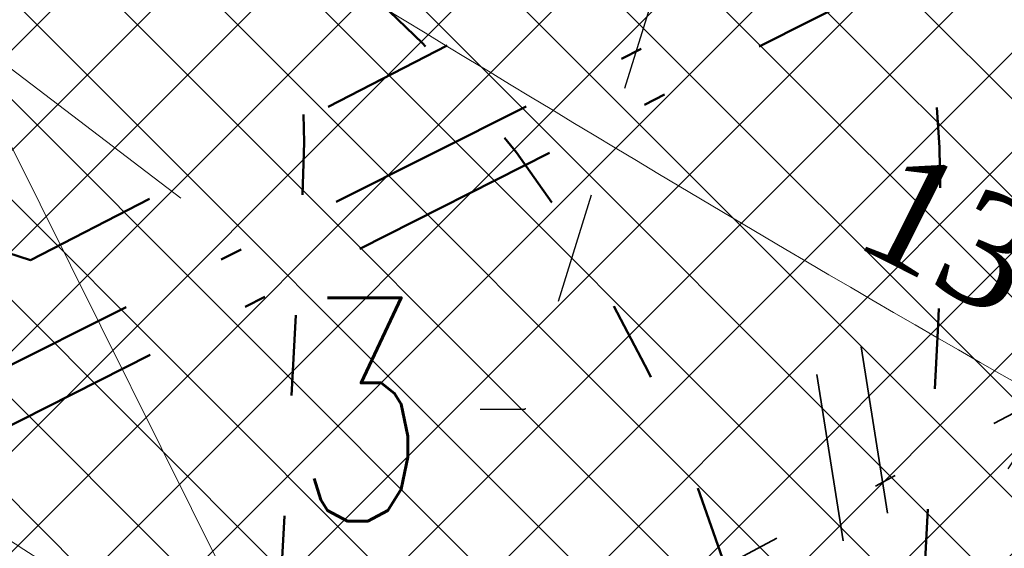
# Model space of a CAD drawing. Header units: metres. Extents: x 7472034 to 8439876, y 5890181 to 5961460.
# Tile 26 of 202: x 8439491.82 to 8439496.23, y 5890375.8 to 5890378.17. Entities that reach past the tile are written whole.
import ezdxf
from ezdxf import colors
from ezdxf.entities.mleader import LeaderData, LeaderLine
from ezdxf.math import Vec2, Vec3

# ---------------------------------------------------------------- set-up
doc = ezdxf.new("R2010")
doc.units = ezdxf.units.M
doc.header["$MEASUREMENT"] = 0
for name, pattern in [('$0$L218_500', [1, 0.5, -0.5]), ('ACAD_ISO03W100', [30, 12, -18]), ('DASHDOT', [25.399999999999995, 12.7, -6.349999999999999, 0, -6.349999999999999]), ('DASHDOTX2', [2, 1, -0.5, 0, -0.5])]:
    doc.linetypes.add(name, pattern=pattern)
doc.layers.get('0').update_dxf_attribs({"linetype": 'CONTINUOUS', "lineweight": 5})
doc.layers.get('Defpoints').update_dxf_attribs({"linetype": 'CONTINUOUS'})
for name, color, linetype, lineweight in [('### Krawężnik', 6, 'CONTINUOUS', 35), ('### rzędne', 172, 'CONTINUOUS', 35), ('_a_widok', 7, 'CONTINUOUS', 5), ('_IS.KD.opis.2', 7, 'CONTINUOUS', 18), ('_IS.KD.ZB.rura', 120, 'ACAD_ISO03W100', 50), ('_T_LPG', 52, 'DASHDOT', 50), ('E_Kanal_iskrob.', 10, 'DASHDOTX2', 35), ('KOLOR-OBIEKT', 21, 'CONTINUOUS', 13), ('T_strefa-8', 20, 'ACAD_ISO03W100', 50), ('ZAG-obrys 018 wymiary', 7, 'CONTINUOUS', 18), ('ZAG-OPIS_020', 7, 'CONTINUOUS', 25)]:
    doc.layers.add(name, color=color, linetype=linetype, lineweight=lineweight)
doc.layers.add('100_rzut_wym_wew', color=7, linetype='CONTINUOUS')
doc.layers.add('_IS.BLOK.KD.doziemne', color=7, linetype='CONTINUOUS')
doc.layers.add('_IS_NO', color=11, linetype='CONTINUOUS', lineweight=20, plot=False)
doc.styles.add('DIM', font='simplex.shx', dxfattribs={"width": 0.8})
doc.styles.add('RS', font='Romans.shx', dxfattribs={"width": 0.7})
doc.styles.add('wojtek 1', font='times.ttf', dxfattribs={"height": 0.6})
doc.dimstyles.new('DIM-WEW_500', dxfattribs={"dimscale": 5, "dimtxt": 18, "dimasz": 10, "dimexe": 4, "dimexo": 8, "dimgap": 5, "dimtad": 1, "dimlfac": 0.01, "dimzin": 9, "dimdsep": 46, "dimtxsty": 'DIM', "dimblk": 'ARCHTICK', "dimcen": 5, "dimclrt": 112, "dimadec": 4, "dimazin": 2, "dimtfac": 4, "dimtmove": 0, "dimatfit": 3, "dimldrblk": 'ARCHTICK', "dimfxl": 0, "dimtolj": 1, "dimlwd": 13, "dimarcsym": 0})
pattern_1 = [(45, (967499.2092647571, -71042.97165620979), (-0.2245064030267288, 0.2245064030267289), []), (135, (967499.2092647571, -71042.97165620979), (-0.2245064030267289, -0.2245064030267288), [])]

# ---------------------------------------------------------------- blocks, each defined once
blk = doc.blocks.new('A$C5FF37710')
at = {"layer": '### rzędne', "color": 0, "lineweight": 13, "flags": 128}
blk.add_lwpolyline([(43.43606907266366, 6.2478389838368), (41.80899405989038, 9.517322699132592), (42.84638476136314, 8.72716147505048)], dxfattribs=at)
blk = doc.blocks.new('*U45')
at = {"linetype": 'Continuous', "ltscale": 100}
for points in [[(14.02846421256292, 49.55829560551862), (25.78010649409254, -24.84132195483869)], [(-5.875821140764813, 37.19980878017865), (5.875821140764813, -37.19980878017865)]]:
    blk.add_lwpolyline(points, dxfattribs=at)
blk = doc.blocks.new('Elektryk_v3')
at = {"layer": 'E_Kanal_iskrob.', "color": 1}
blk.add_lwpolyline([(7.679727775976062, -61.57290587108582), (-6.941118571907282, -74.53193936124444), (-17.72681949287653, -80.23677580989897)], dxfattribs=at)
at = {"layer": 'E_Kanal_iskrob.', "xscale": 0.01, "yscale": 0.01, "zscale": 0.01}
blk.add_blockref('*U45', (-14.1283707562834, -78.09839546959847), dxfattribs=at)
blk = doc.blocks.new('_Oblique')
at = {"color": 0, "linetype": 'ByBlock', "lineweight": -2}
blk.add_line((-0.5, -0.5), (0.5, 0.5), dxfattribs=at)
blk = doc.blocks.new('*D144')
at = {"layer": 'Defpoints', "color": 0, "linetype": 'Continuous', "lineweight": 60}
for p in [(8439499.048492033, 5890390.910444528), (8439493.19273551, 5890368.256074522), (8439494.279393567, 5890367.975192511)]:
    blk.add_point(p, dxfattribs=at)
at = {"layer": 'ZAG-obrys 018 wymiary', "color": 0, "linetype": 'Continuous', "lineweight": -2}
for p, q in [((8439499.823035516, 5890390.71023865), (8439500.522421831, 5890390.529459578)), ((8439493.967278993, 5890368.055868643), (8439494.666665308, 5890367.875089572))]:
    blk.add_line(p, q, dxfattribs=at)
at = {"layer": 'ZAG-obrys 018 wymiary', "color": 0, "linetype": 'Continuous', "lineweight": 13}
blk.add_line((8439500.13515009, 5890390.629562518), (8439494.279393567, 5890367.975192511), dxfattribs=at)
at = {"layer": 'ZAG-obrys 018 wymiary', "color": 0, "linetype": 'Continuous', "lineweight": 13, "xscale": 0.3, "yscale": 0.3, "zscale": 0.3}
for p, rotation in [((8439500.13515009, 5890390.629562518), 75.5072587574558), ((8439494.279393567, 5890367.975192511), 255.5072587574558)]:
    blk.add_blockref('_Oblique', p, dxfattribs=dict(at, rotation=rotation))
at = {"layer": 'ZAG-obrys 018 wymiary', "color": 112, "linetype": 'Continuous', "lineweight": 25, "insert": (8439497.511322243, 5890382.876199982), "char_height": 0.8, "attachment_point": 5, "rotation": 75.5072587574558, "style": 'RS'}
blk.add_mtext('\\A1;23.4', dxfattribs=at)
blk = doc.blocks.new('_ArchTick')
at = {"layer": '100_rzut_wym_wew', "color": 0, "linetype": 'Continuous', "const_width": 0.15}
blk.add_lwpolyline([(-0.5, -0.5), (0.5, 0.5)], dxfattribs=at)
blk = doc.blocks.new('A$C1D2679FE')
at = {"layer": 'KOLOR-OBIEKT', "lineweight": 9, "ltscale": 200}
h = blk.add_hatch(dxfattribs=at)
h.set_pattern_fill('ANSI37', color=253, scale=0.1, angle=16)
h.set_pattern_definition([(61, (-7471780.020262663, -5961378.212846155), (-0.2776917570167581, 0.153927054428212), []), (151, (-7471780.020262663, -5961378.212846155), (-0.153927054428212, -0.2776917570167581), [])])
edge = h.paths.add_edge_path()
edge.add_line((196.975401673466, 33.54016214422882), (192.3495923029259, 34.13512154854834))
edge.add_line((192.3495923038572, 34.13512154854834), (187.7176397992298, 34.7308710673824))
edge.add_line((187.7176398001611, 34.7308710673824), (178.5077782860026, 36.15998750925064))
edge.add_line((178.5077782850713, 36.15998750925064), (176.6601969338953, 36.5026140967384))
edge.add_arc((181.3685569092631, 38.18527459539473), 5.000000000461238, 199.6657310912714, 261.1796204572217)
edge.add_line((180.6018702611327, 33.24440507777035), (187.358021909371, 32.19603671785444))
edge.add_line((187.3580219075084, 32.19603671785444), (192.0230219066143, 31.59603671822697))
edge.add_line((192.0230219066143, 31.59603671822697), (196.6880219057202, 30.9960367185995))
edge.add_line((196.6880219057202, 30.9960367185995), (201.9780219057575, 30.48103671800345))
edge.add_line((201.9780219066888, 30.48103671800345), (207.2680219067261, 29.96603671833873))
edge.add_line((207.2680219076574, 29.96603671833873), (216.468021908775, 29.35603671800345))
edge.add_line((216.4680219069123, 29.35603671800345), (221.8830219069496, 29.11103671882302))
edge.add_line((221.8830219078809, 29.11103671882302), (227.2980219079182, 28.86603671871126))
edge.add_line((227.2980219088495, 28.86603671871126), (233.718021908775, 28.60103671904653))
edge.add_line((233.7180219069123, 28.60103671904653), (240.1380219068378, 28.33603671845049))
edge.add_line((240.1380219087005, 28.33603671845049), (245.3280219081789, 28.076036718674))
edge.add_line((245.3280219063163, 28.076036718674), (246.1380219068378, 28.00603671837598))
edge.add_line((246.1380219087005, 28.00603671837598), (248.4280219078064, 27.98603671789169))
edge.add_line((248.4280219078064, 27.98603671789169), (251.4080219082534, 28.33603671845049))
edge.add_line((251.4080219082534, 28.33603671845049), (255.3380219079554, 29.13603671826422))
edge.add_line((255.3380219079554, 29.13603671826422), (258.1480219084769, 30.35603671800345))
edge.add_line((258.1480219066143, 30.35603671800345), (260.6280219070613, 32.076036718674))
edge.add_line((260.6280219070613, 32.076036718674), (262.7080219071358, 34.29603671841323))
edge.add_line((262.7080219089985, 34.29603671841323), (264.3880219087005, 36.826036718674))
edge.add_line((264.3880219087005, 36.826036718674), (265.608021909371, 39.59603671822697))
edge.add_line((265.6080219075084, 39.59603671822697), (266.4080219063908, 42.53603671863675))
edge.add_line((266.4080219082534, 42.53603671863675), (266.6380219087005, 45.60603671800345))
edge.add_line((266.6380219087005, 45.60603671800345), (266.3380219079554, 48.59603671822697))
edge.add_line((266.3380219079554, 48.59603671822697), (265.628021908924, 51.53603671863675))
edge.add_line((265.6280219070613, 51.53603671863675), (264.5280219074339, 54.28603671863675))
edge.add_line((264.5280219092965, 54.28603671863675), (263.3880219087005, 57.11603671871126))
edge.add_line((263.3880219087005, 57.11603671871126), (262.5430219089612, 59.47103671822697))
edge.add_line((262.5430219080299, 59.47103671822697), (261.6980219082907, 61.826036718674))
edge.add_line((261.6980219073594, 61.826036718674), (260.5980219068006, 65.15103671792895))
edge.add_line((260.5980219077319, 65.15103671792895), (259.4980219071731, 68.47603671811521))
edge.add_line((259.4980219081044, 68.47603671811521), (257.3916487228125, 67.77919145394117))
edge.add_line((257.3916487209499, 67.77919145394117), (258.1675714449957, 64.34697791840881))
edge.add_line((258.167571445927, 64.34697791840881), (259.2776264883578, 60.99158426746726))
edge.add_line((259.2776264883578, 60.99158426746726), (260.1334384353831, 58.60645156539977))
edge.add_line((260.1334384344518, 58.60645156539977), (260.9950570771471, 56.20513570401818))
edge.add_line((260.9950570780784, 56.20513570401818), (262.1522789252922, 53.33238322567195))
edge.add_line((262.1522789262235, 53.33238322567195), (263.1827648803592, 50.75616833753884))
edge.add_line((263.1827648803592, 50.75616833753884), (263.8083402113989, 48.16575780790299))
edge.add_line((263.8083402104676, 48.16575780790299), (264.0684198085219, 45.57363114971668))
edge.add_line((264.0684198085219, 45.57363114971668), (263.8734869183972, 42.97170083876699))
edge.add_line((263.8734869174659, 42.97170083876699), (263.1880731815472, 40.45280535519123))
edge.add_line((263.1880731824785, 40.45280535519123), (262.1337886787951, 38.05906103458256))
edge.add_line((262.1337886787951, 38.05906103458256), (260.6936748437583, 35.89031817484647))
edge.add_line((260.6936748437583, 35.89031817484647), (258.9457271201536, 34.02472012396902))
edge.add_line((258.9457271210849, 34.02472012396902), (256.8967191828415, 32.60363397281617))
edge.add_line((256.8967191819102, 32.60363397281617), (254.5645412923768, 31.59108698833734))
edge.add_line((254.5645412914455, 31.59108698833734), (251.0026761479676, 30.86602538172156))
edge.add_line((251.0026761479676, 30.86602538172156), (248.2893446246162, 30.54734550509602))
edge.add_line((248.2893446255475, 30.54734550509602), (246.2595893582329, 30.56507262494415))
edge.add_line((246.2595893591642, 30.56507262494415), (245.5023283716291, 30.63051493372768))
edge.add_line((245.5023283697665, 30.63051493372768), (240.2548571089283, 30.89339403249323))
edge.add_line((240.2548571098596, 30.89339403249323), (233.8236017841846, 31.1588586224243))
edge.add_line((233.8236017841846, 31.1588586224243), (227.4086662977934, 31.42364957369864))
edge.add_line((227.4086662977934, 31.42364957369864), (221.9987299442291, 31.66842047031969))
edge.add_line((221.9987299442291, 31.66842047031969), (217.4544723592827, 31.90290945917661))
edge.add_line((217.4544723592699, 31.90290945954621), (217.0910134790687, 31.92589690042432))
edge.add_line((217.0910134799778, 31.92589689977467), (214.8768218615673, 32.06593639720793))
edge.add_line((214.876821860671, 32.06593639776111), (207.0033997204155, 32.56390146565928))
edge.add_line((207.0033997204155, 32.56390146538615), (202.2260741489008, 33.02899081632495))
edge.add_line((202.2260741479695, 33.02899081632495), (196.975401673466, 33.54016214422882))
blk = doc.blocks.new('A$C2C426404')
at = {"layer": '_IS_NO', "ltscale": 0.1}
for points, knots in [([(55.69703794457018, 26.44192530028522, 8.07171421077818e-08), (60.47702913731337, 24.37489471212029, 4.118097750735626e-07), (65.41527824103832, 21.38608461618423, 8.932878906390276e-07), (68.42167646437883, 18.98607052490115, -1.681326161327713e-07), (71.60992970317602, 12.73766223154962), (75.29265419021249, 11.98629271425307, 1.662301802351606e-08), (79.75433884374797, 11.20084950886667)], [13.0881689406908, 13.0881689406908, 13.0881689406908, 13.0881689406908, 21.71831455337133, 28.5577747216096, 34.1003045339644, 40.71973107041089, 40.71973107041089, 40.71973107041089, 40.71973107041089]), ([(27.67626924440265, 23.09287754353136, 1.829566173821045e-06), (31.68315875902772, 23.09132452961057, 2.263426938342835e-06), (38.09081487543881, 23.52010669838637, 2.956097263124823e-06), (46.0190905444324, 20.44823641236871), (52.02710655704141, 18.01596992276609, 1.18983141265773e-07), (57.48081744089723, 14.61059598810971, 3.880691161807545e-08), (63.15046560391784, 12.16836789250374), (64.01579423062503, 9.527138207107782), (68.70553139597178, 8.717305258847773), (72.93792583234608, 7.781059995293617)], [0, 0, 0, 0, 11.95042031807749, 19.07916594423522, 25.47980302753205, 30.85202744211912, 32.94528240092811, 39.66304915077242, 46.67346183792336, 46.67346183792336, 46.67346183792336, 46.67346183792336]), ([(62.24621604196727, 5.30372504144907), (59.69645195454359, 6.006288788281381), (55.62225586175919, 8.04164257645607), (50.42614254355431, 11.82063606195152), (48.68161256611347, 12.5528353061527)], [0, 0, 0, 0, 3.912495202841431, 17.36439126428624, 17.36439126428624, 17.36439126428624, 17.36439126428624])]:
    blk.add_open_spline(points, degree=3, knots=knots, dxfattribs=at)
at = {"layer": '_IS_NO'}
blk.add_open_spline([(22.24795573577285, 20.37028996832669, 1.829566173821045e-06), (26.42848519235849, 20.36833205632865, 2.595275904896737e-06), (34.77398029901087, 19.71811303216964, 3.653563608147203e-06), (38.92662956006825, 20.04217899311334, -5.197057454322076e-07), (43.77274004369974, 17.83557516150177, 1.833094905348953e-07), (51.08127841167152, 15.06439746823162, -1.538063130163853e-07), (58.09044384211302, 9.696452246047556, 2.324577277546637e-08), (65.34780037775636, 7.091900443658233, 5.796258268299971e-09), (69.6463277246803, 6.131249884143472)], degree=3, knots=[0, 0, 0, 0, 12.09868180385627, 16.72159260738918, 20.95800891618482, 26.67839108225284, 41.1845399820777, 48.39980958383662, 48.39980958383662, 48.39980958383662, 48.39980958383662], dxfattribs=at)
at = {"layer": '_IS_NO', "insert": (57.03684126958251, 11.72651315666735, 5.875330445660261e-07), "char_height": 0.5, "attachment_point": 1, "rotation": 333.25677433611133, "style": 'wojtek 1'}
blk.add_mtext('134,35', dxfattribs=at)
blk = doc.blocks.new('JPII.KD_aktualizacja rzędnych_20.12.2024')
at = {"layer": '_IS.KD.ZB.rura', "ltscale": 0.05}
for q in [(8438636.95428781, 5890675.323008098), (8438631.474709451, 5890673.146652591)]:
    blk.add_line((8438632.24941631, 5890672.898814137), q, dxfattribs=at)
at = {"layer": '_IS.KD.opis.2', "color": 0}
ml = blk.add_multileader_mtext('Standard', dxfattribs=at)
ml.set_content('\\A1;3', style='RS')
ml.set_leader_properties()
ml.build(insert=Vec2(0, 0))
ml.multileader.update_dxf_attribs({"text_left_attachment_type": 2, "text_right_attachment_type": 2, "dogleg_length": 0.2, "arrow_head_size": 0.25})
ctx = ml.context
ctx.base_point, ctx.char_height, ctx.arrow_head_size, ctx.landing_gap_size, ctx.plane_origin = Vec3(8438633.19642272, 5890672.230370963), 1, 0.25, 0.3, Vec3(8438572.248237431, 5890643.107495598)
ctx.left_attachment, ctx.right_attachment, ctx.text_align_type = 2, 2, 1
notes = []
notes.append((ctx, [(1, (1, 1, 0), (8438634.463089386, 5890672.230370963), (-1, 0), 0.2, [(0, [(8438635.13223079, 5890674.384189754)], 0, [])])]))
ctx.mtext.insert, ctx.mtext.width, ctx.mtext.alignment, ctx.mtext.flow_direction = Vec3(8438633.729756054, 5890672.730370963), 3.033132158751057, 2, 5
ml = blk.add_multileader_mtext('Standard', dxfattribs=at)
ml.set_content('\\A1;{\\C132;D35\\H0.7x;\\C256;\\S134,32/132,00;}', style='RS')
ml.set_leader_properties()
ml.build(insert=Vec2(0, 0))
ml.multileader.update_dxf_attribs({"text_left_attachment_type": 2, "text_right_attachment_type": 2, "dogleg_length": 0.2, "arrow_head_size": 0.25})
ctx = ml.context
ctx.base_point, ctx.char_height, ctx.arrow_head_size, ctx.landing_gap_size, ctx.plane_origin = Vec3(8438631.411317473, 5890670.130015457), 0.75, 0.25, 0.3, Vec3(8438575.667332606, 5890644.599730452)
ctx.left_attachment, ctx.right_attachment, ctx.text_align_type = 2, 2, 1
notes.append((ctx, [(1, (1, 1, 0), (8438635.403817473, 5890670.130015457), (-1, 0), 0.2, [(3, [(8438638.152601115, 5890674.253034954)], 0, [])])]))
ctx.mtext.insert, ctx.mtext.width, ctx.mtext.alignment, ctx.mtext.flow_direction = Vec3(8438633.307567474, 5890670.842515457), 7.003751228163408, 2, 5
ml = blk.add_multileader_mtext('Standard', dxfattribs=at)
ml.set_content('\\A1;{\\H0.7x;\\S%%C160PVC/1,0%;}', style='RS')
ml.set_leader_properties()
ml.build(insert=Vec2(0, 0))
ml.multileader.update_dxf_attribs({"text_left_attachment_type": 2, "text_right_attachment_type": 2, "dogleg_length": 0.2, "arrow_head_size": 0.25})
ctx = ml.context
ctx.base_point, ctx.char_height, ctx.arrow_head_size, ctx.landing_gap_size, ctx.plane_origin = Vec3(8438634.966022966, 5890667.323707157), 0.7499999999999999, 0.25, 0.3, Vec3(8438586.147085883, 5890644.868692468)
ctx.left_attachment, ctx.right_attachment, ctx.text_align_type = 2, 2, 1
notes.append((ctx, [(1, (1, 1, 0), (8438638.093522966, 5890667.323707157), (-1, 0), 0.2, [(3, [(8438639.757773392, 5890673.458677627)], 0, [])])]))
ctx.mtext.insert, ctx.mtext.width, ctx.mtext.alignment, ctx.mtext.flow_direction = Vec3(8438636.429772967, 5890667.986207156), 3.033132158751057, 2, 5
for ctx, leaders in notes:
    for number, flags, end, landing, length, lines in leaders:
        leader = LeaderData()
        leader.index, (leader.has_last_leader_line, leader.has_dogleg_vector, leader.attachment_direction) = number, flags
        leader.last_leader_point, leader.dogleg_vector, leader.dogleg_length = Vec3(end), Vec3(landing), length
        for number, points, colour, breaks in lines:
            line = LeaderLine()
            line.index, line.vertices, line.color, line.breaks = number, Vec3.list(points), colors.encode_raw_color(colour), breaks
            leader.lines.append(line)
        ctx.leaders.append(leader)

msp = doc.modelspace()

# ---------------------------------------------------------------- hatches: boundary and pattern name
at = {"layer": 'KOLOR-OBIEKT', "lineweight": 9}
h = msp.add_hatch(dxfattribs=at)
h.set_pattern_fill('ANSI37', color=73, scale=0.1)
h.set_pattern_definition(pattern_1)
edge = h.paths.add_edge_path()
edge.add_arc((8439443.60123986, 5890379.17988472), 6.652831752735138, 296.7043321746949, 335.0331150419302)
edge.add_arc((8439476.194075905, 5890367.917634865), 27.87464989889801, 155.1393615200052, 162.3446315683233, ccw=False)
edge.add_arc((8439457.399943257, 5890376.211109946), 7.345078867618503, 127.98309878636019, 152.2023641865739, ccw=False)
edge.add_arc((8439457.741930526, 5890376.488713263), 7.349948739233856, 107.1989600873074, 131.4182254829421, ccw=False)
edge.add_line((8439455.568618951, 5890383.509999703), (8439473.898437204, 5890392.710084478))
edge.add_arc((8439481.742870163, 5890376.384611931), 18.11232128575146, 99.26977735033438, 115.6644084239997, ccw=False)
edge.add_line((8439478.825278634, 5890394.260401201), (8439481.377171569, 5890394.321440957))
edge.add_arc((8439482.909595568, 5890377.390082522), 17.00056533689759, 88.22393661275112, 95.17163768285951, ccw=False)
edge.add_arc((8439482.561499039, 5890405.235869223), 10.88860248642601, 274.6092070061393, 298.9976789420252)
edge.add_arc((8443006.923870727, 5883371.657126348), 7856.29059094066, 116.59181359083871, 116.61107962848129, ccw=False)
edge.add_arc((8439465.895823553, 5890431.340313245), 42.15757971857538, 305.2087751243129, 306.7865132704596)
edge.add_arc((8439488.80074795, 5890400.283338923), 3.577668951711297, 310.8590814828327, 340.7280968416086)
edge.add_line((8439492.177934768, 5890399.102523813), (8439493.275267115, 5890403.980640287))
edge.add_line((8439493.275267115, 5890403.980640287), (8439502.266345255, 5890408.28072203))
edge.add_line((8439502.266345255, 5890408.28072203), (8439504.844191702, 5890407.694009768))
edge.add_line((8439504.844191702, 5890407.694009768), (8439506.125281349, 5890405.329609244))
edge.add_arc((8439507.019670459, 5890405.776898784), 0.9999999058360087, 206.5699188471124, 283.6833393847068)
edge.add_line((8439507.256226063, 5890404.805280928), (8439511.624560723, 5890406.970734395))
edge.add_line((8439511.624560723, 5890406.970734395), (8439511.39896348, 5890407.420225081))
edge.add_line((8439511.39896348, 5890407.420225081), (8439510.561982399, 5890407.017405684))
edge.add_line((8439510.561982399, 5890407.017405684), (8439509.330427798, 5890409.481424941))
edge.add_line((8439509.330427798, 5890409.481424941), (8439512.635426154, 5890411.138401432))
edge.add_line((8439512.635426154, 5890411.138401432), (8439512.638568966, 5890411.136467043))
edge.add_line((8439512.638568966, 5890411.136467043), (8439515.998443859, 5890412.829496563))
edge.add_line((8439515.998443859, 5890412.829496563), (8439517.239018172, 5890410.325621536))
edge.add_line((8439517.239018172, 5890410.325621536), (8439513.919446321, 5890408.633274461))
edge.add_line((8439513.919446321, 5890408.633274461), (8439514.091312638, 5890408.235941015))
edge.add_line((8439514.091312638, 5890408.235941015), (8439518.839102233, 5890410.604261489))
edge.add_line((8439518.839102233, 5890410.604261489), (8439518.585943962, 5890412.843737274))
edge.add_line((8439518.585943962, 5890412.843737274), (8439518.274555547, 5890413.628049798))
edge.add_line((8439518.274555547, 5890413.628049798), (8439517.839658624, 5890414.494365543))
edge.add_line((8439517.839658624, 5890414.494365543), (8439524.310164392, 5890417.742607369))
edge.add_line((8439524.310164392, 5890417.742607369), (8439525.122207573, 5890416.124990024))
edge.add_line((8439525.122207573, 5890416.124990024), (8439526.840645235, 5890414.670893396))
edge.add_line((8439526.840645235, 5890414.670893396), (8439527.244697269, 5890414.489695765))
edge.add_arc((8439552.769967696, 5890317.570311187), 100.2242811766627, 102.79246926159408, 104.75471345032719, ccw=False)
edge.add_arc((8439529.321881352, 5890420.105147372), 4.960037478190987, 284.6730648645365, 320.3902958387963)
edge.add_arc((8435016.013859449, 5889290.11735932), 4655.555010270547, 14.00691021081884, 14.04831962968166)
edge.add_line((8439532.327549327, 5890420.207226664), (8439525.877549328, 5890423.127226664))
edge.add_line((8439525.877549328, 5890423.127226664), (8439431.028022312, 5890376.803268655))
edge.add_line((8439431.028022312, 5890376.803268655), (8439435.479127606, 5890375.417226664))
edge.add_line((8439435.479127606, 5890375.417226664), (8439446.590932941, 5890373.236661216))
edge = h.paths.add_edge_path()
edge.add_arc((8439530.228804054, 5890405.916425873), 3.001836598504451, 99.44813666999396, 208.2631515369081)
edge.add_line((8439527.5848402, 5890404.494990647), (8439533.209264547, 5890393.206690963))
edge.add_line((8439533.209264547, 5890393.206690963), (8439519.17443581, 5890386.185049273))
edge.add_line((8439519.17443581, 5890386.185049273), (8439523.57812012, 5890377.411604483))
edge.add_line((8439523.57812012, 5890377.411604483), (8439517.455507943, 5890374.324033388))
edge.add_line((8439517.455507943, 5890374.324033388), (8439517.445860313, 5890374.319191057))
edge.add_line((8439517.445860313, 5890374.319191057), (8439517.33905848, 5890374.265585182))
edge.add_line((8439517.33905848, 5890374.265585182), (8439516.815779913, 5890375.308140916))
edge.add_line((8439516.815779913, 5890375.308140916), (8439511.370501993, 5890372.574998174))
edge.add_line((8439511.370501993, 5890372.574998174), (8439511.888417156, 5890371.529804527))
edge.add_line((8439511.888417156, 5890371.529804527), (8439506.425671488, 5890368.787948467))
edge.add_line((8439506.425671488, 5890368.787948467), (8439505.890341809, 5890369.841556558))
edge.add_line((8439505.890341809, 5890369.841556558), (8439505.8884594, 5890369.869391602))
edge.add_line((8439505.8884594, 5890369.869391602), (8439500.283276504, 5890366.97762632))
edge.add_line((8439500.283276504, 5890366.97762632), (8439519.478066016, 5890366.160130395))
edge.add_line((8439519.478066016, 5890366.160130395), (8439542.767549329, 5890378.417226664))
edge.add_line((8439542.767549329, 5890378.417226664), (8439538.675788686, 5890394.802262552))
edge.add_line((8439538.675788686, 5890394.802262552), (8439537.066416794, 5890401.238139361))
edge.add_line((8439537.066416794, 5890401.238139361), (8439535.557306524, 5890407.69906358))
edge.add_arc((8439531.145391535, 5890400.872499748), 8.128158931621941, 57.12596579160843, 99.98506404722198)
edge = h.paths.add_edge_path()
edge.add_line((8439470.194509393, 5890384.137651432), (8439461.355169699, 5890379.697090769))
edge.add_line((8439461.355169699, 5890379.697090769), (8439460.080861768, 5890379.068371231))
edge.add_line((8439460.080861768, 5890379.068371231), (8439457.869254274, 5890377.642639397))
edge.add_arc((8439460.609507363, 5890373.444653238), 5.013190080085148, 123.1346622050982, 204.022759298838)
edge.add_line((8439456.030540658, 5890371.403786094), (8439459.447549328, 5890370.707226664))
edge.add_line((8439459.447549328, 5890370.707226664), (8439480.497107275, 5890367.736747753))
edge.add_line((8439480.497107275, 5890367.736747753), (8439497.963342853, 5890367.082590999))
edge.add_line((8439497.963342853, 5890367.082590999), (8439496.62020549, 5890369.722641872))
edge.add_line((8439496.62020549, 5890369.722641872), (8439494.91788047, 5890373.087302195))
edge.add_arc((8439489.468037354, 5890366.363615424), 8.654984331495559, 50.97371617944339, 58.22889977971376)
edge.add_line((8439494.025120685, 5890373.721722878), (8439490.036071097, 5890376.575637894))
edge.add_line((8439490.036071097, 5890376.575637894), (8439489.954459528, 5890375.592465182))
edge.add_line((8439489.954459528, 5890375.592465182), (8439490.917133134, 5890375.538648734))
edge.add_line((8439490.917133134, 5890375.538648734), (8439490.678913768, 5890371.956837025))
edge.add_line((8439490.678913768, 5890371.956837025), (8439482.55041443, 5890372.440399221))
edge.add_line((8439482.55041443, 5890372.440399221), (8439482.851718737, 5890376.020734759))
edge.add_line((8439482.851718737, 5890376.020734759), (8439487.354100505, 5890375.749064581))
edge.add_line((8439487.354100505, 5890375.749064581), (8439487.521080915, 5890378.34061919))
edge.add_line((8439487.521080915, 5890378.34061919), (8439481.803471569, 5890382.401025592))
edge.add_arc((8439487.942466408, 5890392.088814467), 11.46911116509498, 231.6002274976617, 237.6382272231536, ccw=False)
edge.add_line((8439480.818489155, 5890383.100518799), (8439480.351152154, 5890383.41057529))
edge.add_line((8439480.351152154, 5890383.41057529), (8439479.210044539, 5890382.939428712))
edge.add_line((8439479.210044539, 5890382.939428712), (8439480.412913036, 5890383.399613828))
edge.add_arc((8439474.682487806, 5890375.167564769), 10.03017472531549, 55.15777404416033, 116.5800473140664)
h.paths.add_polyline_path([(8439461.898919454, 5890370.792156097), (8439462.257176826, 5890373.552492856)], flags=16)
h = msp.add_hatch(dxfattribs=at)
h.set_pattern_fill('ANSI37', color=253, scale=0.1)
h.set_pattern_definition(pattern_1)
edge = h.paths.add_edge_path()
edge.add_arc((8439529.163071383, 5890420.279666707), 5.193757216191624, 276.50229096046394, 320.0240354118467, ccw=False)
edge.add_line((8439529.751227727, 5890415.119319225), (8439525.812744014, 5890414.153171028))
edge.add_line((8439525.812744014, 5890414.153171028), (8439519.208160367, 5890410.804184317))
edge.add_line((8439519.208160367, 5890410.804184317), (8439517.988028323, 5890410.126512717))
edge.add_line((8439517.988028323, 5890410.126512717), (8439514.091312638, 5890408.235941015))
edge.add_line((8439514.091312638, 5890408.235941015), (8439511.613697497, 5890406.992378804))
edge.add_line((8439511.613697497, 5890406.992378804), (8439509.258949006, 5890405.810485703))
edge.add_line((8439509.258949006, 5890405.810485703), (8439507.371756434, 5890404.83508177))
edge.add_arc((8439506.940777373, 5890405.737469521), 1.000023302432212, 206.5712342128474, 295.5290722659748, ccw=False)
edge.add_line((8439506.046377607, 5890405.290148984), (8439504.844186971, 5890407.693988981))
edge.add_line((8439504.844186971, 5890407.693988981), (8439502.261629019, 5890408.281795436))
edge.add_line((8439502.261629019, 5890408.281795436), (8439499.350132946, 5890407.011538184))
edge.add_line((8439499.350132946, 5890407.011538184), (8439493.30510976, 5890403.995621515))
edge.add_line((8439493.30510976, 5890403.995621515), (8439492.177918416, 5890399.102451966))
edge.add_arc((8439488.801253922, 5890400.282879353), 3.577047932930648, 293.05521913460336, 340.73119789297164, ccw=False)
edge.add_line((8439490.202090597, 5890396.991537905), (8439487.801423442, 5890395.78932472))
edge.add_arc((8439482.51122255, 5890404.317896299), 10.03607286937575, 278.1216072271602, 301.8109775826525, ccw=False)
edge.add_line((8439483.9290645, 5890394.382480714), (8439478.825278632, 5890394.260401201))
edge.add_arc((8439481.742870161, 5890376.384611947), 18.11232126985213, 99.26977735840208, 115.6644084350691)
edge.add_line((8439473.898437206, 5890392.710084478), (8439455.537130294, 5890383.494194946))
edge.add_arc((8439458.368862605, 5890375.380272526), 8.593860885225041, 109.2388197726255, 150.5606865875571)
edge.add_line((8439450.884668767, 5890379.604167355), (8439456.921008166, 5890377.849276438))
edge.add_line((8439456.921008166, 5890377.849276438), (8439458.055979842, 5890377.519316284))
edge.add_arc((8439462.056345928, 5890374.376166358), 5.087466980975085, 112.4172144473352, 141.842727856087, ccw=False)
edge.add_line((8439460.116249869, 5890379.079181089), (8439470.201913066, 5890384.141371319))
edge.add_arc((8439474.670732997, 5890375.058466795), 10.12272227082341, 52.60385305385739, 116.19734301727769, ccw=False)
edge.add_line((8439480.818489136, 5890383.100518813), (8439494.035062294, 5890373.735722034))
edge.add_arc((8439499.404929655, 5890380.165137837), 8.376924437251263, 230.1312663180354, 239.1071883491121)
edge.add_arc((8439492.046879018, 5890368.073539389), 5.778072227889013, 28.405105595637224, 58.05675779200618, ccw=False)
edge.add_line((8439497.129307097, 5890370.822183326), (8439498.920012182, 5890367.249241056))
edge.add_line((8439498.920012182, 5890367.249241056), (8439502.137476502, 5890368.864147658))
edge.add_line((8439502.137476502, 5890368.864147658), (8439500.881438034, 5890371.366619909))
edge.add_arc((8439501.41146424, 5890371.651481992), 0.6017260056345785, 32.69127385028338, 208.2557647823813, ccw=False)
edge.add_line((8439501.917872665, 5890371.97648152), (8439503.213570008, 5890369.395299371))
edge.add_line((8439503.213570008, 5890369.395299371), (8439521.788261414, 5890378.745992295))
edge.add_line((8439521.788261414, 5890378.745992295), (8439512.863585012, 5890396.520876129))
edge.add_arc((8439515.497668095, 5890397.863594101), 2.956566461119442, 115.92003145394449, 207.0101116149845, ccw=False)
edge.add_line((8439514.20530482, 5890400.522744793), (8439524.043376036, 5890405.489377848))
edge.add_line((8439524.043376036, 5890405.489377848), (8439526.586557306, 5890407.103247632))
edge.add_line((8439526.586557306, 5890407.103247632), (8439529.129738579, 5890408.717117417))
edge.add_arc((8439531.212438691, 5890401.016589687), 7.97720296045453, 58.08019787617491, 105.13424418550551, ccw=False)
edge.add_line((8439535.43023892, 5890407.787551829), (8439533.14312037, 5890416.942853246))
edge = h.paths.add_edge_path(flags=16)
edge.add_line((8439502.061371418, 5890393.458260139), (8439496.04637926, 5890390.43770596))
edge.add_arc((8439496.464019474, 5890389.751908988), 0.8029575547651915, 121.3407965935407, 301.694103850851)
edge.add_line((8439496.8858806, 5890389.068700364), (8439502.900872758, 5890392.089254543))
edge.add_arc((8439502.27990767, 5890392.650368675), 0.83692694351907, 317.898520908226, 465.1363795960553)
edge = h.paths.add_edge_path(flags=16)
edge.add_line((8439505.00109902, 5890384.089630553), (8439500.444638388, 5890381.798632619))
edge.add_arc((8439500.084983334, 5890382.51322949), 0.8000002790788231, 116.620304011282, 296.7160130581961, ccw=False)
edge.add_line((8439499.72652247, 5890383.228426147), (8439504.283989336, 5890385.517420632))
edge.add_arc((8439504.642916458, 5890384.80371257), 0.7988791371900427, -63.361719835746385, 116.69803695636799, ccw=False)
at = {"layer": 'KOLOR-OBIEKT', "lineweight": 9, "ltscale": 200}
h = msp.add_hatch(dxfattribs=at)
h.set_pattern_fill('ANSI37', color=231, scale=0.1)
h.set_pattern_definition([(45, (967499.202946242, -71042.94610979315), (-0.2245064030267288, 0.2245064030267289), []), (135, (967499.202946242, -71042.94610979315), (-0.2245064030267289, -0.2245064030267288), [])])
edge = h.paths.add_edge_path()
edge.add_line((8439512.863585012, 5890396.520876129), (8439521.788261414, 5890378.745992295))
edge.add_line((8439521.788261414, 5890378.745992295), (8439503.213570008, 5890369.395299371))
edge.add_line((8439503.213570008, 5890369.395299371), (8439501.917872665, 5890371.97648152))
edge.add_arc((8439501.411425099, 5890371.65154851), 0.6017230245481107, 32.6839302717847, 208.2631083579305)
edge.add_line((8439500.881438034, 5890371.366619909), (8439502.137476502, 5890368.864147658))
edge.add_line((8439502.137476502, 5890368.864147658), (8439498.920012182, 5890367.249241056))
edge.add_line((8439498.920012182, 5890367.249241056), (8439497.129307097, 5890370.822183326))
edge.add_line((8439497.129307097, 5890370.822183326), (8439495.555644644, 5890372.655868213))
edge.add_line((8439495.555644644, 5890372.655868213), (8439494.901445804, 5890373.120452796))
edge.add_line((8439494.901445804, 5890373.120452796), (8439497.963342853, 5890367.082590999))
edge.add_line((8439497.963342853, 5890367.082590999), (8439500.283276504, 5890366.97762632))
edge.add_line((8439500.283276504, 5890366.97762632), (8439505.893878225, 5890369.872187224))
edge.add_line((8439505.893878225, 5890369.872187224), (8439506.425671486, 5890368.787948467))
edge.add_line((8439506.425671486, 5890368.787948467), (8439511.888417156, 5890371.529804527))
edge.add_line((8439511.888417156, 5890371.529804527), (8439511.370501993, 5890372.574998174))
edge.add_line((8439511.370501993, 5890372.574998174), (8439516.815852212, 5890375.308177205))
edge.add_line((8439516.815852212, 5890375.308177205), (8439517.338986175, 5890374.26554889))
edge.add_line((8439517.338986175, 5890374.26554889), (8439523.580028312, 5890377.407811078))
edge.add_line((8439523.580028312, 5890377.407811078), (8439519.172527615, 5890386.188842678))
edge.add_line((8439519.172527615, 5890386.188842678), (8439530.098737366, 5890391.695090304))
edge.add_line((8439530.098737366, 5890391.695090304), (8439523.347480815, 5890405.140094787))
edge.add_line((8439523.347480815, 5890405.140094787), (8439514.198986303, 5890400.548291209))
edge.add_arc((8439515.544616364, 5890397.867007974), 3.00000000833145, 116.6502652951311, 206.6609883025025)
h.paths.add_polyline_path([(8439514.64326723, 5890399.651613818), (8439522.901414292, 5890403.796535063), (8439528.750976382, 5890392.142141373), (8439520.49282829, 5890387.997219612)], flags=16)

# ---------------------------------------------------------------- linework, layer by layer
at = {"layer": '_IS.KD.ZB.rura', "ltscale": 0.05}
for q in [(8439496.575534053, 5890379.515798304), (8439491.095955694, 5890377.339442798)]:
    msp.add_line((8439491.870662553, 5890377.091604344), q, dxfattribs=at)
at = {"layer": '_T_LPG', "ltscale": 0.075, "extrusion": (-2.154253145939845e-06, 2.049929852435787e-06, -0.9999999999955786)}
for points, elevation in [([(-8439489.18764092, 5890373.92198133), (-8439489.243673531, 5890374.928532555, 0.2681633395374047), (-8439489.654730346, 5890375.556474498), (-8439500.22398381, 5890380.853385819)], -6.105956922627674), ([(-8439489.437254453, 5890373.908085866), (-8439489.493287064, 5890374.914637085, 0.2681633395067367), (-8439489.767324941, 5890375.333265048), (-8439500.49034144, 5890380.756315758)], -6.105956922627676)]:
    msp.add_lwpolyline(points, format="xyb", dxfattribs=dict(at, elevation=elevation))
at = {"layer": 'T_strefa-8', "color": 151, "ltscale": 0.03, "flags": 128}
for points in [[(8439506.671440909, 5890376.807697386), (8439507.560025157, 5890377.255930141, 0.4132234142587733), (8439511.111844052, 5890387.977484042), (8439510.888164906, 5890388.424663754, 0.414350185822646), (8439500.151130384, 5890391.998988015), (8439499.256820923, 5890391.551133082, 0.4169632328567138), (8439495.71974441, 5890380.748838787), (8439495.949148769, 5890380.301281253, 0.4123217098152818)], [(8439497.697815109, 5890372.817244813), (8439497.764513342, 5890374.015389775, 0.4142135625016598), (8439490.221535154, 5890382.447677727), (8439488.424317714, 5890382.547725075, 0.4142135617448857), (8439479.992029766, 5890375.004746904), (8439479.925331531, 5890373.806601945, 0.414213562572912), (8439487.468309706, 5890365.374313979), (8439489.26552715, 5890365.274266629, 0.4142135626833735)]]:
    msp.add_lwpolyline(points, format="xyb", close=True, dxfattribs=at)
at = {"layer": 'T_strefa-8', "color": 151, "ltscale": 0.03, "elevation": 3.501221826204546e-08, "flags": 128}
msp.add_lwpolyline([(8439479.342758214, 5890377.730924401), (8439479.24967575, 5890376.063520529, 0.4142135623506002), (8439486.791335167, 5890367.630053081), (8439487.41037135, 5890367.59549552, 0.4142135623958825), (8439495.843838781, 5890375.137154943), (8439495.936921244, 5890376.804558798, 0.4142135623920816), (8439488.39526182, 5890385.238026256), (8439487.776225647, 5890385.272583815, 0.4142135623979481)], format="xyb", close=True, dxfattribs=at)
at = {"layer": 'T_strefa-8', "color": 145, "ltscale": 0.03, "flags": 128}
for points in [[(8439487.755859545, 5890382.676633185), (8439488.374895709, 5890382.642075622, -0.414213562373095), (8439493.08843285, 5890377.371158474), (8439492.995350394, 5890375.703754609, -0.414213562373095), (8439487.724433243, 5890370.990217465), (8439487.10539708, 5890371.024775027, -0.4142135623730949), (8439482.391859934, 5890376.295692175), (8439482.484942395, 5890377.963096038, -0.414213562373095), (8439487.755859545, 5890382.676633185)], [(8439483.824170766, 5890379.982549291), (8439490.189099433, 5890379.628226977, -0.2535778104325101), (8439494.408041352, 5890377.02821999, -0.2970104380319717), (8439494.003571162, 5890369.762451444, -0.2535778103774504), (8439489.522116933, 5890367.646777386), (8439483.157188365, 5890368.001099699, -0.2535778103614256), (8439478.938246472, 5890370.601106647, -0.2970104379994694), (8439479.342716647, 5890377.866875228, -0.2535778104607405)]]:
    msp.add_lwpolyline(points, format="xyb", close=True, dxfattribs=at)

# ---------------------------------------------------------------- block references
at = {"layer": '### Krawężnik', "color": 1, "linetype": 'Continuous', "lineweight": 60, "ltscale": 0.2}
msp.add_blockref('A$C1D2679FE', (8439279.223208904, 5890335.266736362), dxfattribs=at)
at = {"ltscale": 0.1}
msp.add_blockref('A$C5FF37710', (8439449.697574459, 5890368.641764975), dxfattribs=at)
at = {"layer": '_a_widok', "color": 0, "linetype": 'Continuous', "lineweight": 60, "ltscale": 0.2}
msp.add_blockref('A$C2C426404', (8439438.733810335, 5890365.88383195), dxfattribs=at)
msp.add_blockref('A$C2C426404', (8439438.733810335, 5890365.88383195), dxfattribs=at)
at = {"layer": '_IS.BLOK.KD.doziemne', "linetype": '$0$L218_500'}
msp.add_blockref('JPII.KD_aktualizacja rzędnych_20.12.2024', (859.6212462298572, -295.8072097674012), dxfattribs=at)
at = {"layer": 'ZAG-OPIS_020', "lineweight": 25}
msp.add_blockref('Elektryk_v3', (8439509.580092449, 5890454.305613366), dxfattribs=at)

# ---------------------------------------------------------------- dimensions: what is measured, and where the dimension line sits
at = {"layer": 'ZAG-obrys 018 wymiary', "linetype": 'Continuous', "lineweight": 25}
dim = msp.add_linear_dim(base=(8439494.279393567, 5890367.975192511), p1=(8439499.048492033, 5890390.910444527), p2=(8439493.19273551, 5890368.256074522), angle=255.50725875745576, dimstyle='DIM-WEW_500', override={"dimscale": 0.1, "dimtxt": 8, "dimasz": 3, "dimgap": 2, "dimlfac": 1, "dimtxsty": 'RS', "dimblk1": 'Oblique', "dimblk2": 'Oblique', "dimsah": 1, "dimfxl": 50, "dimfxlon": 1}, dxfattribs=at)
dim.commit()
dim.dimension.update_dxf_attribs({"geometry": '*D144', "text_midpoint": (8439498.092229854, 5890382.726045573), "dimtype": 161})

doc.saveas('drawing.dxf')
